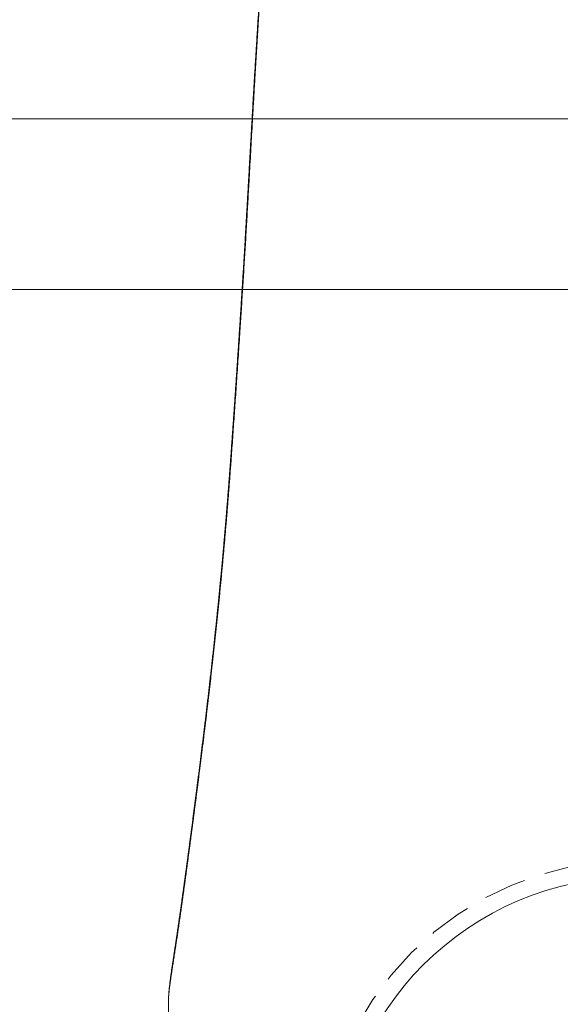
# Model space of a CAD drawing. Header units: millimetres. Extents: x -2074 to 12588, y -3630 to 101167.
# Tile 230 of 256: x 6101.05 to 6104.22, y -1636.25 to -1630.48. Entities that reach past the tile are written whole.
import ezdxf

# ---------------------------------------------------------------- set-up
doc = ezdxf.new("R2010")
doc.units = ezdxf.units.MM
doc.linetypes.add('HIDDEN', pattern=[0.375, 0.25, -0.125])
doc.layers.add('SelinAr_BUD_sufit szraf', color=8, linetype='Continuous', lineweight=18)
doc.layers.add('SelinAr_WYP_armatura', color=8, linetype='Continuous', lineweight=18)

# ---------------------------------------------------------------- blocks, each defined once
blk = doc.blocks.new('ORAS_ELECTRA')
for p, q in [((-2.7328, -1.0256), (-2.7328, -1.0252)), ((-2.3683, -4.1892), (-2.3674, -4.175))]:
    blk.add_line(p, q)
at = {"color": 9, "linetype": 'HIDDEN'}
blk.add_circle((0, 0), 1.85, dxfattribs=at)
for points, knots in [([(-2.7182, -0.1668), (-2.7182, -0.1669), (-2.7183, -0.1674), (-2.7183, -0.1684), (-2.7184, -0.1699), (-2.7185, -0.1716), (-2.7185, -0.1734), (-2.7186, -0.1751), (-2.7187, -0.1766), (-2.7188, -0.178), (-2.7188, -0.1794), (-2.7189, -0.1809), (-2.719, -0.1822), (-2.719, -0.1835), (-2.7191, -0.1849), (-2.7192, -0.1864), (-2.7192, -0.1881), (-2.7193, -0.1901), (-2.7194, -0.192), (-2.7195, -0.1939), (-2.7196, -0.1957), (-2.7197, -0.1974), (-2.7197, -0.1989), (-2.7198, -0.2003), (-2.7199, -0.2018), (-2.7199, -0.2033), (-2.72, -0.2052), (-2.7201, -0.2073), (-2.7202, -0.2095), (-2.7203, -0.2117), (-2.7204, -0.2137), (-2.7205, -0.2155), (-2.7205, -0.217), (-2.7206, -0.2184), (-2.7206, -0.2196), (-2.7207, -0.221), (-2.7208, -0.2225), (-2.7208, -0.2242), (-2.7209, -0.2262), (-2.721, -0.2284), (-2.7211, -0.2307), (-2.7212, -0.2329), (-2.7213, -0.2347), (-2.7213, -0.2361), (-2.7214, -0.2373), (-2.7214, -0.2384), (-2.7215, -0.2395), (-2.7215, -0.2406), (-2.7216, -0.2418), (-2.7216, -0.243), (-2.7217, -0.2444), (-2.7218, -0.2459), (-2.7218, -0.2476), (-2.7219, -0.2495), (-2.722, -0.2514), (-2.722, -0.2532), (-2.7221, -0.2548), (-2.7222, -0.2561), (-2.7222, -0.2574), (-2.7223, -0.2587), (-2.7223, -0.26), (-2.7224, -0.2616), (-2.7225, -0.2633), (-2.7225, -0.2653), (-2.7226, -0.2674), (-2.7227, -0.2695), (-2.7228, -0.2714), (-2.7228, -0.2731), (-2.7229, -0.2747), (-2.723, -0.2761), (-2.723, -0.2774), (-2.7231, -0.2788), (-2.7231, -0.2804), (-2.7232, -0.2821), (-2.7233, -0.2841), (-2.7233, -0.2863), (-2.7234, -0.2886), (-2.7235, -0.2908), (-2.7236, -0.2929), (-2.7237, -0.2947), (-2.7237, -0.2962), (-2.7238, -0.2976), (-2.7238, -0.299), (-2.7239, -0.3004), (-2.7239, -0.3018), (-2.724, -0.3035), (-2.724, -0.3053), (-2.7241, -0.3072), (-2.7242, -0.3091), (-2.7242, -0.311), (-2.7243, -0.3127), (-2.7244, -0.3142), (-2.7244, -0.3155), (-2.7245, -0.3167), (-2.7245, -0.3179), (-2.7245, -0.3192), (-2.7246, -0.3205), (-2.7246, -0.3219), (-2.7247, -0.3236), (-2.7248, -0.3256), (-2.7248, -0.3277), (-2.7249, -0.3299), (-2.725, -0.3321), (-2.7251, -0.3341), (-2.7251, -0.3359), (-2.7252, -0.3375), (-2.7252, -0.339), (-2.7253, -0.3405), (-2.7253, -0.3422), (-2.7254, -0.3439), (-2.7254, -0.3459), (-2.7255, -0.3481), (-2.7256, -0.3505), (-2.7257, -0.3529), (-2.7257, -0.355), (-2.7258, -0.3567), (-2.7258, -0.358), (-2.7259, -0.3593), (-2.7259, -0.3605), (-2.726, -0.3617), (-2.726, -0.363), (-2.7261, -0.3645), (-2.7261, -0.3662), (-2.7262, -0.3681), (-2.7262, -0.3702), (-2.7263, -0.3723), (-2.7264, -0.3744), (-2.7264, -0.3763), (-2.7265, -0.3782), (-2.7265, -0.3798), (-2.7266, -0.3812), (-2.7266, -0.3825), (-2.7266, -0.3838), (-2.7267, -0.385), (-2.7267, -0.3864), (-2.7268, -0.3878), (-2.7268, -0.3894), (-2.7269, -0.3912), (-2.7269, -0.3932), (-2.727, -0.3954), (-2.7271, -0.3976), (-2.7271, -0.3998), (-2.7272, -0.4018), (-2.7272, -0.4036), (-2.7273, -0.4055), (-2.7273, -0.4075), (-2.7274, -0.4097), (-2.7275, -0.4119), (-2.7275, -0.414), (-2.7276, -0.416), (-2.7276, -0.418), (-2.7277, -0.42), (-2.7277, -0.4217), (-2.7278, -0.4231), (-2.7278, -0.4243), (-2.7278, -0.4254), (-2.7279, -0.4265), (-2.7279, -0.4277), (-2.7279, -0.4289), (-2.728, -0.4302), (-2.728, -0.4316), (-2.728, -0.4331), (-2.7281, -0.435), (-2.7282, -0.437), (-2.7282, -0.4392), (-2.7283, -0.4414), (-2.7283, -0.4435), (-2.7284, -0.4454), (-2.7284, -0.447), (-2.7284, -0.4484), (-2.7285, -0.4495), (-2.7285, -0.4505), (-2.7285, -0.4514), (-2.7285, -0.4524), (-2.7286, -0.4533), (-2.7286, -0.4543), (-2.7286, -0.4554), (-2.7287, -0.4567), (-2.7287, -0.4584), (-2.7287, -0.4605), (-2.7288, -0.4627), (-2.7289, -0.4651), (-2.7289, -0.4672), (-2.729, -0.4692), (-2.729, -0.4711), (-2.729, -0.4728), (-2.7291, -0.4743), (-2.7291, -0.4758), (-2.7291, -0.4772), (-2.7292, -0.4788), (-2.7292, -0.4805), (-2.7293, -0.4824), (-2.7293, -0.4846), (-2.7294, -0.4869), (-2.7294, -0.4893), (-2.7295, -0.4916), (-2.7295, -0.4938), (-2.7296, -0.4959), (-2.7296, -0.4978), (-2.7297, -0.4996), (-2.7297, -0.5012), (-2.7297, -0.5027), (-2.7298, -0.5043), (-2.7298, -0.5061), (-2.7298, -0.508), (-2.7299, -0.5101), (-2.7299, -0.5122), (-2.73, -0.5144), (-2.73, -0.5167), (-2.7301, -0.5189), (-2.7301, -0.5212), (-2.7302, -0.5233), (-2.7302, -0.5253), (-2.7302, -0.5274), (-2.7303, -0.5294), (-2.7303, -0.5314), (-2.7304, -0.5334), (-2.7304, -0.5357), (-2.7304, -0.5381), (-2.7305, -0.5404), (-2.7305, -0.5427), (-2.7306, -0.5449), (-2.7306, -0.547), (-2.7306, -0.549), (-2.7307, -0.5509), (-2.7307, -0.5529), (-2.7308, -0.5549), (-2.7308, -0.557), (-2.7308, -0.5594), (-2.7309, -0.5622), (-2.7309, -0.565), (-2.731, -0.5677), (-2.731, -0.5702), (-2.7311, -0.5724), (-2.7311, -0.5743), (-2.7311, -0.576), (-2.7312, -0.5776), (-2.7312, -0.5792), (-2.7312, -0.5806), (-2.7312, -0.5818), (-2.7312, -0.583), (-2.7313, -0.5843), (-2.7313, -0.5859), (-2.7313, -0.5877), (-2.7313, -0.5896), (-2.7314, -0.5918), (-2.7314, -0.594), (-2.7315, -0.5963), (-2.7315, -0.5984), (-2.7315, -0.6001), (-2.7315, -0.6017), (-2.7316, -0.6031), (-2.7316, -0.6045), (-2.7316, -0.6059), (-2.7316, -0.6073), (-2.7316, -0.6088), (-2.7317, -0.6106), (-2.7317, -0.6128), (-2.7317, -0.6152), (-2.7318, -0.6178), (-2.7318, -0.6203), (-2.7318, -0.6226), (-2.7319, -0.6245), (-2.7319, -0.6261), (-2.7319, -0.6275), (-2.7319, -0.6287), (-2.7319, -0.63), (-2.732, -0.6315), (-2.732, -0.6332), (-2.732, -0.6349), (-2.732, -0.6367), (-2.732, -0.6386), (-2.7321, -0.6407), (-2.7321, -0.643), (-2.7321, -0.6455), (-2.7322, -0.648), (-2.7322, -0.6505), (-2.7322, -0.653), (-2.7323, -0.6554), (-2.7323, -0.6577), (-2.7323, -0.6597), (-2.7323, -0.6617), (-2.7323, -0.6633), (-2.7324, -0.6647), (-2.7324, -0.666), (-2.7324, -0.6674), (-2.7324, -0.6692), (-2.7324, -0.6712), (-2.7325, -0.6735), (-2.7325, -0.6759), (-2.7325, -0.6783), (-2.7325, -0.6806), (-2.7326, -0.6828), (-2.7326, -0.6846), (-2.7326, -0.6862), (-2.7326, -0.6875), (-2.7326, -0.6888), (-2.7326, -0.69), (-2.7326, -0.6914), (-2.7327, -0.693), (-2.7327, -0.6949), (-2.7327, -0.6969), (-2.7327, -0.6992), (-2.7327, -0.7018), (-2.7328, -0.7045), (-2.7328, -0.7074), (-2.7328, -0.7102), (-2.7328, -0.7129), (-2.7328, -0.7153), (-2.7329, -0.7175), (-2.7329, -0.7195), (-2.7329, -0.7213), (-2.7329, -0.723), (-2.7329, -0.7248), (-2.7329, -0.7266), (-2.7329, -0.7286), (-2.733, -0.7309), (-2.733, -0.7335), (-2.733, -0.7364), (-2.733, -0.7393), (-2.733, -0.7422), (-2.7331, -0.745), (-2.7331, -0.7475), (-2.7331, -0.7497), (-2.7331, -0.7517), (-2.7331, -0.7536), (-2.7331, -0.7554), (-2.7331, -0.7571), (-2.7331, -0.7588), (-2.7332, -0.7604), (-2.7332, -0.7621), (-2.7332, -0.7641), (-2.7332, -0.7662), (-2.7332, -0.7687), (-2.7332, -0.7715), (-2.7332, -0.7745), (-2.7332, -0.7773), (-2.7333, -0.7799), (-2.7333, -0.7822), (-2.7333, -0.7844), (-2.7333, -0.7862), (-2.7333, -0.7879), (-2.7333, -0.7895), (-2.7333, -0.7911), (-2.7333, -0.7927), (-2.7333, -0.7944), (-2.7333, -0.7964), (-2.7333, -0.7986), (-2.7333, -0.8013), (-2.7333, -0.8043), (-2.7334, -0.8076), (-2.7334, -0.8108), (-2.7334, -0.8138), (-2.7334, -0.8164), (-2.7334, -0.8187), (-2.7334, -0.8207), (-2.7334, -0.8226), (-2.7334, -0.8244), (-2.7334, -0.8262), (-2.7334, -0.8281), (-2.7334, -0.8302), (-2.7334, -0.8325), (-2.7334, -0.8351), (-2.7334, -0.8379), (-2.7334, -0.8409), (-2.7334, -0.8439), (-2.7334, -0.8468), (-2.7334, -0.8496), (-2.7334, -0.8521), (-2.7334, -0.8546), (-2.7334, -0.8572), (-2.7334, -0.8598), (-2.7334, -0.8625), (-2.7334, -0.8653), (-2.7334, -0.8684), (-2.7334, -0.8717), (-2.7334, -0.8753), (-2.7334, -0.879), (-2.7334, -0.8825), (-2.7334, -0.8858), (-2.7334, -0.8888), (-2.7334, -0.8916), (-2.7334, -0.8942), (-2.7334, -0.8966), (-2.7334, -0.8988), (-2.7334, -0.901), (-2.7334, -0.9031), (-2.7334, -0.9053), (-2.7334, -0.9078), (-2.7334, -0.9106), (-2.7334, -0.9137), (-2.7334, -0.9169), (-2.7333, -0.9203), (-2.7333, -0.9238), (-2.7333, -0.9268), (-2.7333, -0.9295), (-2.7333, -0.9315), (-2.7333, -0.9334), (-2.7333, -0.935), (-2.7333, -0.9368), (-2.7333, -0.9387), (-2.7333, -0.9407), (-2.7333, -0.9428), (-2.7333, -0.945), (-2.7333, -0.9474), (-2.7332, -0.9501), (-2.7332, -0.9539), (-2.7332, -0.9588), (-2.7332, -0.9645), (-2.7331, -0.9697), (-2.7331, -0.9742), (-2.7331, -0.9779), (-2.7331, -0.9814), (-2.7331, -0.9844), (-2.733, -0.9871), (-2.733, -0.9896), (-2.733, -0.9924), (-2.733, -0.9957), (-2.733, -0.9995), (-2.7329, -1.0038), (-2.7329, -1.0082), (-2.7329, -1.0122), (-2.7328, -1.0159), (-2.7328, -1.0193), (-2.7328, -1.0224), (-2.7328, -1.0243), (-2.7328, -1.0252)], [0, 0, 0, 0, 0.000152, 0.001738, 0.003576, 0.005666, 0.007918, 0.00995, 0.011718, 0.013224, 0.015073, 0.016792, 0.018381, 0.019883, 0.021398, 0.023208, 0.025315, 0.027713, 0.030083, 0.032236, 0.034497, 0.036532, 0.038367, 0.040001, 0.041569, 0.043442, 0.045661, 0.048226, 0.05092, 0.053547, 0.056073, 0.058129, 0.059941, 0.061508, 0.062923, 0.064514, 0.066308, 0.068307, 0.070736, 0.073389, 0.076249, 0.078895, 0.081142, 0.082711, 0.084022, 0.085305, 0.086622, 0.087973, 0.089358, 0.090788, 0.092416, 0.094242, 0.096266, 0.098439, 0.100952, 0.103103, 0.104892, 0.106433, 0.107972, 0.109489, 0.111017, 0.112811, 0.115009, 0.117311, 0.119904, 0.122388, 0.124644, 0.126679, 0.128538, 0.130228, 0.13175, 0.133343, 0.135164, 0.137275, 0.139677, 0.1423, 0.144999, 0.147776, 0.150272, 0.152407, 0.154212, 0.155774, 0.157369, 0.159006, 0.160692, 0.162616, 0.164861, 0.167089, 0.169508, 0.171747, 0.17374, 0.175484, 0.176999, 0.178446, 0.179868, 0.181329, 0.182788, 0.184495, 0.186511, 0.188837, 0.191423, 0.194109, 0.196725, 0.199178, 0.201343, 0.20322, 0.204818, 0.206658, 0.20859, 0.210615, 0.212878, 0.215501, 0.218487, 0.221519, 0.224132, 0.225888, 0.227404, 0.228872, 0.230338, 0.231826, 0.233338, 0.235075, 0.23708, 0.239351, 0.241808, 0.244292, 0.246771, 0.249173, 0.25136, 0.253272, 0.25491, 0.256375, 0.257859, 0.259367, 0.2609, 0.262551, 0.264461, 0.266631, 0.269061, 0.271515, 0.274401, 0.276915, 0.279135, 0.281384, 0.283507, 0.285739, 0.288394, 0.291471, 0.293613, 0.295927, 0.298407, 0.300749, 0.302771, 0.304473, 0.305854, 0.306991, 0.308408, 0.309834, 0.311271, 0.312717, 0.314335, 0.316156, 0.318315, 0.320809, 0.323423, 0.325999, 0.328474, 0.330699, 0.332623, 0.334245, 0.335452, 0.336602, 0.337749, 0.338892, 0.340032, 0.341168, 0.342344, 0.343812, 0.345852, 0.34831, 0.351141, 0.353866, 0.35647, 0.358824, 0.360953, 0.362985, 0.36476, 0.36644, 0.368164, 0.369931, 0.371892, 0.374145, 0.37672, 0.379603, 0.382414, 0.384977, 0.387677, 0.390132, 0.392429, 0.394572, 0.396302, 0.398103, 0.399976, 0.401971, 0.404214, 0.406663, 0.409347, 0.411955, 0.414337, 0.417242, 0.419852, 0.422308, 0.424631, 0.427032, 0.429568, 0.431702, 0.434105, 0.436783, 0.439698, 0.442463, 0.444979, 0.447674, 0.450156, 0.452488, 0.454694, 0.456947, 0.459238, 0.461684, 0.464524, 0.467778, 0.471245, 0.474425, 0.477309, 0.479887, 0.482153, 0.484091, 0.485962, 0.487835, 0.489709, 0.490801, 0.492111, 0.493684, 0.495522, 0.497624, 0.499948, 0.502219, 0.505177, 0.507911, 0.510295, 0.512314, 0.514088, 0.515695, 0.517301, 0.518908, 0.520514, 0.522268, 0.52435, 0.526855, 0.529767, 0.532845, 0.536016, 0.53857, 0.540789, 0.542671, 0.544217, 0.545506, 0.54678, 0.548781, 0.550785, 0.552842, 0.554821, 0.55703, 0.559468, 0.562132, 0.565022, 0.568099, 0.57101, 0.573675, 0.576681, 0.579354, 0.581706, 0.583881, 0.586064, 0.587479, 0.588898, 0.590496, 0.592482, 0.594855, 0.597562, 0.600409, 0.603231, 0.606004, 0.608531, 0.610685, 0.612468, 0.613931, 0.615355, 0.616779, 0.618203, 0.620197, 0.622313, 0.624701, 0.627364, 0.630321, 0.633519, 0.63696, 0.640262, 0.64334, 0.646223, 0.648774, 0.650988, 0.653006, 0.655025, 0.657009, 0.659013, 0.66131, 0.663994, 0.667097, 0.670392, 0.673855, 0.677326, 0.680484, 0.683321, 0.685883, 0.688201, 0.690295, 0.692341, 0.694388, 0.696436, 0.698119, 0.700073, 0.702308, 0.704817, 0.707451, 0.710901, 0.714438, 0.717759, 0.72074, 0.723401, 0.725836, 0.728058, 0.72988, 0.731699, 0.733519, 0.73534, 0.73725, 0.739483, 0.742053, 0.74491, 0.748646, 0.752514, 0.75627, 0.759686, 0.762766, 0.765285, 0.767546, 0.76965, 0.771754, 0.773859, 0.775944, 0.778284, 0.780953, 0.783932, 0.787179, 0.790621, 0.794136, 0.797494, 0.800688, 0.803605, 0.80617, 0.80928, 0.812308, 0.815316, 0.818495, 0.822006, 0.825794, 0.829925, 0.834183, 0.83844, 0.842028, 0.845441, 0.848651, 0.85162, 0.854326, 0.856865, 0.859258, 0.861652, 0.864136, 0.866968, 0.870163, 0.873647, 0.877387, 0.881303, 0.885215, 0.889085, 0.891812, 0.89417, 0.896169, 0.898033, 0.899843, 0.902176, 0.904456, 0.906824, 0.909292, 0.911918, 0.914947, 0.91839, 0.924927, 0.931475, 0.938007, 0.942595, 0.946774, 0.950576, 0.954148, 0.956956, 0.95978, 0.96287, 0.966308, 0.970981, 0.975853, 0.980762, 0.98567, 0.989526, 0.993381, 0.996961, 1, 1, 1, 1]), ([(-2.3674, -4.175), (-2.3684, -4.1615), (-2.3703, -4.1346), (-2.3734, -4.0945), (-2.3764, -4.0546), (-2.3795, -4.0149), (-2.3826, -3.9755), (-2.3857, -3.9364), (-2.3889, -3.8974), (-2.3921, -3.8588), (-2.3953, -3.8204), (-2.3985, -3.7822), (-2.4018, -3.7443), (-2.4051, -3.7067), (-2.4084, -3.6694), (-2.4118, -3.6324), (-2.4152, -3.5952), (-2.4186, -3.5579), (-2.4221, -3.5205), (-2.4257, -3.4835), (-2.4292, -3.4467), (-2.4328, -3.4095), (-2.4365, -3.3718), (-2.4404, -3.3337), (-2.4442, -3.2959), (-2.448, -3.2586), (-2.4519, -3.2216), (-2.4557, -3.185), (-2.4596, -3.1488), (-2.4634, -3.1129), (-2.4672, -3.0775), (-2.4711, -3.0423), (-2.4749, -3.0074), (-2.4788, -2.9727), (-2.4827, -2.9385), (-2.4865, -2.9047), (-2.4903, -2.8713), (-2.4941, -2.8384), (-2.4979, -2.8059), (-2.5017, -2.7739), (-2.5054, -2.7422), (-2.5091, -2.7109), (-2.5129, -2.6799), (-2.5166, -2.6492), (-2.5202, -2.619), (-2.5239, -2.5891), (-2.5276, -2.5583), (-2.5315, -2.5267), (-2.5356, -2.4942), (-2.5396, -2.4623), (-2.5435, -2.4309), (-2.5474, -2.4001), (-2.5512, -2.3698), (-2.555, -2.3401), (-2.5587, -2.3108), (-2.5624, -2.282), (-2.5661, -2.2536), (-2.5696, -2.2257), (-2.5732, -2.1981), (-2.5768, -2.1708), (-2.5803, -2.1438), (-2.5837, -2.1172), (-2.5871, -2.0912), (-2.5905, -2.0657), (-2.5938, -2.0407), (-2.597, -2.0162), (-2.6002, -1.9921), (-2.6033, -1.9685), (-2.6067, -1.9434), (-2.6102, -1.9168), (-2.6139, -1.889), (-2.6175, -1.8619), (-2.6209, -1.8365), (-2.6241, -1.8127), (-2.6271, -1.7904), (-2.6301, -1.7687), (-2.633, -1.7473), (-2.6358, -1.7265), (-2.6389, -1.7044), (-2.6421, -1.6812), (-2.6454, -1.657), (-2.6487, -1.6334), (-2.6518, -1.6106), (-2.6549, -1.5884), (-2.658, -1.5668), (-2.6609, -1.5458), (-2.6638, -1.5254), (-2.6667, -1.5056), (-2.6693, -1.4873), (-2.6718, -1.4702), (-2.6741, -1.4544), (-2.6764, -1.439), (-2.6786, -1.424), (-2.6808, -1.4094), (-2.6829, -1.3951), (-2.685, -1.3813), (-2.687, -1.3678), (-2.6893, -1.3524), (-2.6919, -1.3355), (-2.6947, -1.3171), (-2.6974, -1.2995), (-2.7, -1.2826), (-2.7025, -1.2663), (-2.705, -1.2507), (-2.7073, -1.2358), (-2.7095, -1.2214), (-2.7116, -1.2076), (-2.7136, -1.1944), (-2.7155, -1.1818), (-2.7174, -1.1696), (-2.7191, -1.158), (-2.7207, -1.1467), (-2.7223, -1.1358), (-2.7237, -1.1252), (-2.7251, -1.1151), (-2.7263, -1.1055), (-2.7274, -1.0962), (-2.7285, -1.0873), (-2.7294, -1.0788), (-2.7302, -1.0705), (-2.731, -1.0623), (-2.7316, -1.0542), (-2.7322, -1.0452), (-2.7326, -1.0356), (-2.7327, -1.0289), (-2.7328, -1.0256)], [0, 0, 0, 0, 0.005042, 0.010085, 0.015128, 0.020171, 0.025213, 0.030256, 0.035299, 0.040342, 0.045385, 0.050427, 0.055469, 0.060512, 0.065555, 0.070598, 0.075641, 0.080861, 0.086082, 0.091303, 0.096524, 0.101745, 0.107324, 0.112903, 0.118483, 0.124063, 0.129642, 0.135243, 0.140845, 0.146447, 0.152049, 0.15765, 0.163343, 0.169037, 0.174731, 0.180424, 0.186117, 0.19181, 0.197503, 0.203197, 0.20889, 0.214583, 0.220354, 0.226126, 0.231897, 0.237669, 0.24344, 0.250034, 0.256627, 0.263221, 0.269814, 0.276407, 0.283, 0.289593, 0.296186, 0.302832, 0.309478, 0.316124, 0.322769, 0.32959, 0.336411, 0.343232, 0.350054, 0.356874, 0.363694, 0.370515, 0.377336, 0.384156, 0.390977, 0.399572, 0.408167, 0.416763, 0.425358, 0.432951, 0.440545, 0.448138, 0.455736, 0.463333, 0.470931, 0.480459, 0.489988, 0.499517, 0.509046, 0.518575, 0.528119, 0.537663, 0.547208, 0.556752, 0.566296, 0.57459, 0.582884, 0.591178, 0.599474, 0.60777, 0.616066, 0.624348, 0.63263, 0.640912, 0.653338, 0.665764, 0.678196, 0.690629, 0.703064, 0.715499, 0.727922, 0.740344, 0.752769, 0.765193, 0.777621, 0.79005, 0.802479, 0.814908, 0.827734, 0.84056, 0.853387, 0.866213, 0.879042, 0.891871, 0.904701, 0.917531, 0.931434, 0.945337, 0.95924, 0.980096, 1, 1, 1, 1]), ([(-2.7328, -1.0258), (-2.7328, -1.0261), (-2.7328, -1.0297), (-2.7326, -1.0368), (-2.7322, -1.0473), (-2.7317, -1.0582), (-2.731, -1.0693), (-2.7302, -1.0799), (-2.7293, -1.0899), (-2.7284, -1.0992), (-2.7274, -1.1084), (-2.7264, -1.1174), (-2.7254, -1.1265), (-2.7243, -1.1354), (-2.7231, -1.1445), (-2.722, -1.1532), (-2.7208, -1.1619), (-2.7197, -1.1704), (-2.7185, -1.1788), (-2.7173, -1.1872), (-2.7161, -1.1955), (-2.7149, -1.2038), (-2.7137, -1.2122), (-2.7124, -1.2205), (-2.7112, -1.2289), (-2.7099, -1.2372), (-2.7087, -1.2456), (-2.7074, -1.2541), (-2.7061, -1.2626), (-2.7048, -1.2711), (-2.7035, -1.2797), (-2.7022, -1.2883), (-2.7009, -1.297), (-2.6995, -1.3058), (-2.6982, -1.3147), (-2.6968, -1.3236), (-2.6955, -1.3327), (-2.6941, -1.3418), (-2.6927, -1.351), (-2.6913, -1.3602), (-2.6899, -1.3695), (-2.6885, -1.3789), (-2.687, -1.3884), (-2.6856, -1.3979), (-2.6842, -1.4075), (-2.6827, -1.4173), (-2.6813, -1.4271), (-2.6798, -1.4369), (-2.6783, -1.4469), (-2.6768, -1.457), (-2.6754, -1.4672), (-2.6739, -1.4774), (-2.6723, -1.4878), (-2.6708, -1.4983), (-2.6693, -1.5088), (-2.6678, -1.5193), (-2.6663, -1.5299), (-2.6648, -1.5405), (-2.6632, -1.5513), (-2.6617, -1.5621), (-2.6601, -1.5731), (-2.6586, -1.5841), (-2.657, -1.5952), (-2.6555, -1.6064), (-2.6539, -1.6177), (-2.6523, -1.6291), (-2.6507, -1.6406), (-2.6491, -1.6522), (-2.6475, -1.6639), (-2.6458, -1.6756), (-2.6442, -1.6875), (-2.6425, -1.6995), (-2.6409, -1.7116), (-2.6392, -1.7238), (-2.6375, -1.7361), (-2.6359, -1.7484), (-2.6342, -1.7608), (-2.6325, -1.7734), (-2.6308, -1.7859), (-2.6291, -1.7986), (-2.6273, -1.8114), (-2.6256, -1.8243), (-2.6239, -1.8372), (-2.6221, -1.8503), (-2.6203, -1.8634), (-2.6186, -1.8765), (-2.6168, -1.8898), (-2.615, -1.9031), (-2.6132, -1.9165), (-2.6115, -1.93), (-2.6097, -1.9436), (-2.6078, -1.9572), (-2.606, -1.971), (-2.6042, -1.9848), (-2.6024, -1.9987), (-2.6005, -2.0127), (-2.5987, -2.0267), (-2.5968, -2.0408), (-2.5949, -2.055), (-2.593, -2.0695), (-2.5911, -2.084), (-2.5892, -2.0986), (-2.5873, -2.1133), (-2.5854, -2.128), (-2.5835, -2.1427), (-2.5815, -2.1576), (-2.5796, -2.1725), (-2.5777, -2.1875), (-2.5757, -2.2025), (-2.5738, -2.2176), (-2.5718, -2.2328), (-2.5698, -2.2481), (-2.5679, -2.2635), (-2.5659, -2.2789), (-2.5639, -2.2944), (-2.5619, -2.31), (-2.5599, -2.3256), (-2.5579, -2.3414), (-2.5559, -2.3572), (-2.5539, -2.3731), (-2.5519, -2.3891), (-2.5498, -2.4052), (-2.5478, -2.4214), (-2.5458, -2.4377), (-2.5437, -2.4541), (-2.5416, -2.4706), (-2.5396, -2.487), (-2.5375, -2.5036), (-2.5355, -2.5202), (-2.5334, -2.5369), (-2.5313, -2.5537), (-2.5293, -2.5705), (-2.5272, -2.5874), (-2.5251, -2.6044), (-2.5231, -2.6214), (-2.521, -2.6386), (-2.5189, -2.6558), (-2.5168, -2.6731), (-2.5147, -2.6905), (-2.5127, -2.7079), (-2.5106, -2.7254), (-2.5085, -2.743), (-2.5064, -2.7607), (-2.5043, -2.7784), (-2.5022, -2.7963), (-2.5001, -2.8142), (-2.498, -2.8322), (-2.4959, -2.8502), (-2.4938, -2.8684), (-2.4917, -2.8866), (-2.4896, -2.9049), (-2.4876, -2.9233), (-2.4855, -2.9417), (-2.4834, -2.9603), (-2.4813, -2.9789), (-2.4792, -2.9976), (-2.4771, -3.0164), (-2.475, -3.0352), (-2.4729, -3.0542), (-2.4709, -3.0733), (-2.4688, -3.0924), (-2.4667, -3.1116), (-2.4646, -3.1309), (-2.4625, -3.1502), (-2.4605, -3.1697), (-2.4584, -3.1892), (-2.4564, -3.2088), (-2.4543, -3.2285), (-2.4522, -3.2482), (-2.4502, -3.2681), (-2.4482, -3.288), (-2.4461, -3.308), (-2.4441, -3.3281), (-2.442, -3.3483), (-2.44, -3.3686), (-2.438, -3.3889), (-2.436, -3.4094), (-2.434, -3.4299), (-2.432, -3.4505), (-2.43, -3.4713), (-2.428, -3.4921), (-2.426, -3.513), (-2.424, -3.534), (-2.422, -3.555), (-2.4201, -3.5762), (-2.4181, -3.5975), (-2.4161, -3.6189), (-2.4142, -3.6403), (-2.4122, -3.6619), (-2.4103, -3.6835), (-2.4084, -3.7052), (-2.4065, -3.727), (-2.4045, -3.7489), (-2.4026, -3.771), (-2.4007, -3.7931), (-2.3988, -3.8154), (-2.3969, -3.8377), (-2.3951, -3.8601), (-2.3932, -3.8826), (-2.3914, -3.9051), (-2.3895, -3.9277), (-2.3877, -3.9505), (-2.3858, -3.9734), (-2.384, -3.9965), (-2.3822, -4.0197), (-2.3804, -4.043), (-2.3786, -4.0664), (-2.3768, -4.0893), (-2.3752, -4.1111), (-2.3736, -4.1326), (-2.3721, -4.1524), (-2.3707, -4.171), (-2.3699, -4.1828), (-2.3694, -4.1888), (-2.3694, -4.1893)], [0, 0, 0, 0, 0.000897, 0.014392, 0.028259, 0.042658, 0.057335, 0.071796, 0.084135, 0.095797, 0.106851, 0.118564, 0.128903, 0.139852, 0.150279, 0.16025, 0.169835, 0.179089, 0.188056, 0.196771, 0.205262, 0.213555, 0.22166, 0.22964, 0.237452, 0.24511, 0.252628, 0.260016, 0.267284, 0.274441, 0.281494, 0.28845, 0.295315, 0.302095, 0.308794, 0.315416, 0.32203, 0.328524, 0.334936, 0.341269, 0.347528, 0.353717, 0.35984, 0.365899, 0.371898, 0.377839, 0.383725, 0.389558, 0.39534, 0.401075, 0.406762, 0.412405, 0.418004, 0.423618, 0.429062, 0.434454, 0.439796, 0.445092, 0.450342, 0.455549, 0.460714, 0.465839, 0.470925, 0.475973, 0.480986, 0.485964, 0.490908, 0.49582, 0.500701, 0.505551, 0.510372, 0.515165, 0.519931, 0.524654, 0.529349, 0.534008, 0.538633, 0.543224, 0.547784, 0.552312, 0.556812, 0.561283, 0.565726, 0.570144, 0.574534, 0.578879, 0.58319, 0.587475, 0.591733, 0.595965, 0.60017, 0.60435, 0.608503, 0.612631, 0.616733, 0.620811, 0.624863, 0.628816, 0.632873, 0.6369, 0.640897, 0.644865, 0.648806, 0.652719, 0.656607, 0.660469, 0.664307, 0.668122, 0.671913, 0.675683, 0.679431, 0.683158, 0.686865, 0.690552, 0.694221, 0.697871, 0.701504, 0.70512, 0.708719, 0.712302, 0.715869, 0.719422, 0.72296, 0.726484, 0.730023, 0.733512, 0.736982, 0.740435, 0.743872, 0.747294, 0.7507, 0.754091, 0.75746, 0.760819, 0.764168, 0.767504, 0.770826, 0.774132, 0.777422, 0.780694, 0.783961, 0.787221, 0.790468, 0.793703, 0.796926, 0.800138, 0.803338, 0.806527, 0.809706, 0.812875, 0.816033, 0.819181, 0.82232, 0.82545, 0.828571, 0.831684, 0.83479, 0.837892, 0.840985, 0.84407, 0.847147, 0.850216, 0.853277, 0.856332, 0.859379, 0.862419, 0.865453, 0.868481, 0.871504, 0.87452, 0.877531, 0.880538, 0.883539, 0.886536, 0.889529, 0.892518, 0.895503, 0.898484, 0.901463, 0.904439, 0.907412, 0.910382, 0.913351, 0.916318, 0.919283, 0.922247, 0.92521, 0.928172, 0.931133, 0.934095, 0.937043, 0.939995, 0.942952, 0.945913, 0.948876, 0.95184, 0.954801, 0.957758, 0.960716, 0.963662, 0.966616, 0.969577, 0.972545, 0.975521, 0.978504, 0.981496, 0.984497, 0.98746, 0.990212, 0.992827, 0.995596, 0.997715, 0.99984, 1, 1, 1, 1]), ([(-2.3694, -4.1893), (-2.3689, -4.196), (-2.3677, -4.2128), (-2.3658, -4.2399), (-2.3636, -4.2706), (-2.3614, -4.3014), (-2.3592, -4.3325), (-2.357, -4.3638), (-2.3548, -4.3953), (-2.3526, -4.4269), (-2.3503, -4.4588), (-2.3481, -4.4908), (-2.3459, -4.5231), (-2.3437, -4.5555), (-2.3414, -4.5881), (-2.3392, -4.621), (-2.337, -4.654), (-2.3347, -4.6873), (-2.3325, -4.7208), (-2.3302, -4.7545), (-2.3279, -4.7884), (-2.3257, -4.8226), (-2.3234, -4.8571), (-2.3211, -4.8919), (-2.3188, -4.927), (-2.3165, -4.9624), (-2.3142, -4.9981), (-2.3118, -5.0341), (-2.3095, -5.0704), (-2.3072, -5.1068), (-2.3049, -5.1429), (-2.3026, -5.1783), (-2.3004, -5.213), (-2.2982, -5.2472), (-2.2961, -5.2809), (-2.2941, -5.3138), (-2.2921, -5.3462), (-2.2901, -5.3781), (-2.2882, -5.4102), (-2.2863, -5.4424), (-2.2843, -5.4747), (-2.2824, -5.5072), (-2.2805, -5.5398), (-2.2786, -5.5727), (-2.2766, -5.6065), (-2.2746, -5.6413), (-2.2725, -5.6773), (-2.2704, -5.7142), (-2.2682, -5.7521), (-2.266, -5.7912), (-2.2637, -5.8316), (-2.2614, -5.8732), (-2.2589, -5.9162), (-2.2564, -5.9604), (-2.2538, -6.0061), (-2.2512, -6.0533), (-2.2484, -6.1023), (-2.2455, -6.1533), (-2.2424, -6.2068), (-2.2391, -6.2631), (-2.2357, -6.323), (-2.2319, -6.3876), (-2.2276, -6.459), (-2.2228, -6.5391), (-2.2172, -6.6307), (-2.2114, -6.7246), (-2.2056, -6.814), (-2.2006, -6.8915), (-2.1959, -6.9613), (-2.1916, -7.0254), (-2.1874, -7.0853), (-2.1834, -7.1417), (-2.1795, -7.1971), (-2.1755, -7.2517), (-2.1715, -7.3058), (-2.1675, -7.3575), (-2.1637, -7.4073), (-2.1599, -7.4554), (-2.1562, -7.5024), (-2.1525, -7.5485), (-2.1488, -7.5936), (-2.1451, -7.6379), (-2.1414, -7.6812), (-2.1377, -7.7238), (-2.134, -7.7657), (-2.1303, -7.8068), (-2.1267, -7.8473), (-2.123, -7.8872), (-2.1193, -7.9265), (-2.1157, -7.9652), (-2.112, -8.0032), (-2.1083, -8.0407), (-2.1046, -8.0777), (-2.1009, -8.1144), (-2.0972, -8.1508), (-2.0934, -8.1868), (-2.0896, -8.2226), (-2.0858, -8.2581), (-2.082, -8.2933), (-2.0781, -8.3282), (-2.0742, -8.3629), (-2.0702, -8.3973), (-2.0662, -8.4314), (-2.0622, -8.4653), (-2.0582, -8.4988), (-2.0541, -8.5324), (-2.0499, -8.566), (-2.0456, -8.5998), (-2.0412, -8.6335), (-2.0368, -8.667), (-2.0324, -8.7004), (-2.0279, -8.7337), (-2.0233, -8.7668), (-2.0186, -8.7998), (-2.0139, -8.8326), (-2.0091, -8.8653), (-2.0043, -8.8979), (-1.9994, -8.9303), (-1.9944, -8.9626), (-1.9893, -8.9948), (-1.9842, -9.0268), (-1.9789, -9.0587), (-1.9736, -9.0905), (-1.9682, -9.1222), (-1.9627, -9.1541), (-1.957, -9.1859), (-1.9512, -9.2177), (-1.9453, -9.2496), (-1.9393, -9.2814), (-1.9332, -9.3132), (-1.9269, -9.3449), (-1.9205, -9.3766), (-1.9139, -9.4082), (-1.9073, -9.4398), (-1.9005, -9.4712), (-1.8935, -9.5025), (-1.8864, -9.5338), (-1.8792, -9.565), (-1.8719, -9.5959), (-1.8645, -9.6266), (-1.8569, -9.6569), (-1.8493, -9.6869), (-1.8416, -9.7166), (-1.8338, -9.746), (-1.8258, -9.7751), (-1.8178, -9.8037), (-1.8098, -9.8319), (-1.8023, -9.8576), (-1.7973, -9.874), (-1.7952, -9.8811)], [0, 0, 0, 0, 0.003717, 0.009313, 0.014928, 0.020555, 0.026233, 0.03193, 0.037647, 0.043385, 0.049146, 0.054929, 0.060735, 0.066566, 0.072421, 0.078302, 0.08421, 0.090145, 0.096108, 0.102101, 0.108124, 0.114179, 0.120284, 0.12643, 0.132619, 0.138851, 0.145129, 0.151456, 0.157822, 0.164262, 0.170565, 0.17674, 0.182798, 0.188746, 0.194593, 0.200378, 0.205891, 0.21142, 0.216964, 0.222524, 0.228101, 0.233694, 0.239304, 0.244935, 0.25068, 0.256699, 0.262858, 0.269171, 0.275654, 0.282327, 0.289211, 0.29633, 0.303656, 0.31119, 0.318955, 0.326981, 0.335304, 0.343968, 0.353032, 0.362574, 0.372698, 0.383557, 0.395482, 0.409046, 0.424384, 0.442107, 0.456898, 0.469886, 0.481632, 0.49246, 0.502582, 0.51214, 0.521235, 0.530868, 0.540056, 0.548857, 0.557329, 0.565515, 0.573524, 0.581406, 0.589126, 0.596695, 0.604126, 0.611427, 0.618606, 0.625673, 0.632633, 0.639493, 0.646258, 0.652934, 0.659525, 0.665978, 0.67238, 0.678735, 0.685044, 0.691309, 0.697531, 0.703712, 0.709852, 0.715953, 0.722016, 0.728043, 0.734034, 0.739991, 0.745914, 0.751731, 0.757726, 0.763707, 0.769675, 0.775628, 0.781568, 0.787493, 0.793405, 0.799302, 0.805186, 0.811056, 0.816912, 0.822755, 0.828583, 0.834399, 0.840201, 0.845993, 0.851773, 0.857574, 0.863393, 0.869228, 0.875078, 0.880939, 0.88681, 0.892689, 0.898573, 0.904459, 0.910345, 0.916229, 0.922108, 0.927981, 0.933845, 0.93973, 0.945574, 0.951371, 0.95712, 0.962821, 0.968473, 0.974077, 0.979632, 0.985144, 0.990541, 0.995855, 1, 1, 1, 1]), ([(-1.7876, -9.841), (-1.7921, -9.8272), (-1.8009, -9.7997), (-1.8139, -9.7571), (-1.8267, -9.7133), (-1.8393, -9.6683), (-1.8515, -9.6231), (-1.8633, -9.5777), (-1.8756, -9.5283), (-1.8885, -9.4747), (-1.9017, -9.4171), (-1.9144, -9.3591), (-1.9267, -9.3006), (-1.9385, -9.2416), (-1.9499, -9.1821), (-1.961, -9.1222), (-1.971, -9.0652), (-1.9803, -9.011), (-1.9887, -8.9598), (-1.9969, -8.9083), (-2.0049, -8.8566), (-2.0126, -8.8047), (-2.0202, -8.7525), (-2.0276, -8.7001), (-2.0347, -8.6476), (-2.0417, -8.5948), (-2.0489, -8.5397), (-2.0561, -8.4822), (-2.0633, -8.4222), (-2.0704, -8.3621), (-2.0773, -8.3018), (-2.084, -8.2412), (-2.0906, -8.1805), (-2.097, -8.1195), (-2.1032, -8.0584), (-2.1093, -7.9972), (-2.1155, -7.9329), (-2.1219, -7.8657), (-2.1283, -7.7953), (-2.1346, -7.7249), (-2.1407, -7.6544), (-2.1467, -7.5828), (-2.1526, -7.5103), (-2.1585, -7.4369), (-2.1642, -7.3633), (-2.1698, -7.2897), (-2.1757, -7.2089), (-2.1821, -7.1209), (-2.1887, -7.0257), (-2.1951, -6.9305), (-2.2021, -6.8246), (-2.2095, -6.708), (-2.2174, -6.5808), (-2.2246, -6.4614), (-2.2312, -6.3497), (-2.2372, -6.2458), (-2.2426, -6.1506), (-2.2475, -6.0641), (-2.2519, -5.9863), (-2.2563, -5.9086), (-2.2604, -5.837), (-2.2641, -5.7713), (-2.2675, -5.7117), (-2.2709, -5.6521), (-2.2743, -5.5927), (-2.2777, -5.5333), (-2.2812, -5.474), (-2.2848, -5.4148), (-2.2884, -5.3557), (-2.292, -5.2968), (-2.2956, -5.2386), (-2.2992, -5.1811), (-2.3029, -5.1244), (-2.3065, -5.0677), (-2.3102, -5.0112), (-2.3141, -4.9501), (-2.3184, -4.8845), (-2.3231, -4.8143), (-2.3277, -4.7443), (-2.3323, -4.6767), (-2.3367, -4.6114), (-2.341, -4.5483), (-2.3454, -4.4855), (-2.3497, -4.4229), (-2.3541, -4.3605), (-2.3585, -4.2984), (-2.3629, -4.2365), (-2.3659, -4.1955), (-2.3674, -4.1749)], [0, 0, 0, 0, 0.008254, 0.016507, 0.025317, 0.034126, 0.042936, 0.051746, 0.060556, 0.071566, 0.082578, 0.093589, 0.1046, 0.115711, 0.126823, 0.137935, 0.149046, 0.158432, 0.167818, 0.177204, 0.186591, 0.195976, 0.205383, 0.21479, 0.224198, 0.233605, 0.243012, 0.253602, 0.264194, 0.274785, 0.285377, 0.295967, 0.306582, 0.317197, 0.327813, 0.338428, 0.349043, 0.361157, 0.373272, 0.385388, 0.397503, 0.409617, 0.422179, 0.434741, 0.447303, 0.459865, 0.472427, 0.488628, 0.50483, 0.521032, 0.537233, 0.558838, 0.580443, 0.602048, 0.619714, 0.63738, 0.655045, 0.668297, 0.681548, 0.694797, 0.708046, 0.718249, 0.728453, 0.738657, 0.74886, 0.759063, 0.769284, 0.779506, 0.789728, 0.79995, 0.810172, 0.82009, 0.830008, 0.839927, 0.849846, 0.859764, 0.872181, 0.884598, 0.897015, 0.909432, 0.920744, 0.932056, 0.943368, 0.954679, 0.966009, 0.97734, 0.98867, 1, 1, 1, 1])]:
    blk.add_open_spline(points, degree=3, knots=knots)
blk = doc.blocks.new('ROCA DAMA_60x32')
for p, q in [((-23, -10.7), (23, -10.7)), ((-22, -11.7), (22, -11.7))]:
    blk.add_line(p, q)
blk.add_circle((0.0004, -5.5023), 1.7507)
blk.add_blockref('ORAS_ELECTRA', (0.0004, -5.5023))
blk = doc.blocks.new('ewerwerwerwe')
at = {"layer": 'SelinAr_WYP_armatura', "color": 211, "linetype": 'Continuous', "lineweight": 13, "xscale": -1, "rotation": 180}
blk.add_blockref('ROCA DAMA_60x32', (3104.6562, 1357.2412), dxfattribs=at)

msp = doc.modelspace()

# ---------------------------------------------------------------- block references
msp.add_blockref('ewerwerwerwe', (3000, -3000))

# ---------------------------------------------------------------- next in the draw order: hatches: boundary and pattern name
at = {"layer": 'SelinAr_BUD_sufit szraf', "ltscale": 2}
h = msp.add_hatch(dxfattribs=at)
h.set_pattern_fill('AR-HBONE', color=256, scale=0.3)
h.set_pattern_definition([(45, (718.544, 9684.668), (0, 43.10523), [91.44, -30.48]), (135, (740.096, 9706.22), (4e-15, 43.10523), [91.44, -30.48])])
h.paths.add_polyline_path([(6157.1566, -1379.7588), (6052.1566, -1379.7588), (6052.1566, -1642.7588), (6157.1566, -1642.7588)])
h.paths.add_polyline_path([(6042.1566, -1487.7588), (5807.1566, -1487.7588), (5807.1566, -1642.7588), (6042.1566, -1642.7588)])
h.paths.add_polyline_path([(5797.1566, -1490.2588), (5567.1566, -1490.2588), (5567.1566, -1642.7588), (5797.1566, -1642.7588)])
h.paths.add_polyline_path([(5817.1566, -1329.7588), (5567.1566, -1329.7588), (5567.1566, -1477.7588), (5817.1566, -1477.7588)])
h.paths.add_polyline_path([(5557.1566, -1442.7588), (5557.1566, -1209.7588), (4982.1566, -1209.7588), (4982.1566, -1642.7588), (5112.1566, -1642.7588), (5112.1566, -1542.7588), (5192.1566, -1542.7588), (5192.1566, -1382.7588), (5382.1566, -1382.7588), (5382.1566, -1442.7588)])
h.paths.add_polyline_path([(6039.6566, -1249.7588), (5827.1566, -1249.7588), (5827.1566, -1477.7588), (6039.6566, -1477.7588)])
h.paths.add_polyline_path([(6157.1566, -1249.7588), (6052.1566, -1249.7588), (6052.1566, -1369.7588), (6157.1566, -1369.7588)])
h.paths.add_polyline_path([(5827.1566, -914.7588), (5827.1566, -1019.7588), (5947.1566, -1019.7588), (5947.1566, -914.7588)])
h.paths.add_polyline_path([(5952.1566, -1029.7588), (5827.1566, -1029.7588), (5827.1566, -1229.7588), (5952.1566, -1229.7588)])
h.paths.add_polyline_path([(5817.1566, -914.7588), (5567.1566, -914.7588), (5567.1566, -1319.7588), (5817.1566, -1319.7588)])
h.paths.add_polyline_path([(5557.1566, -914.7588), (5387.1566, -914.7588), (5387.1566, -1199.7588), (5557.1566, -1199.7588)])
h.paths.add_polyline_path([(5192.1566, -1552.7588), (5122.1566, -1552.7588), (5122.1566, -1642.7588), (5192.1566, -1642.7588)])
h.paths.add_polyline_path([(5374.6566, -914.7588), (5182.1566, -914.7588), (5182.1566, -1199.7588), (5374.6566, -1199.7588)])
h.paths.add_polyline_path([(5172.1566, -914.7588), (4982.1566, -914.7588), (4982.1566, -1199.7588), (5172.1566, -1199.7588)])

doc.saveas('drawing.dxf')
